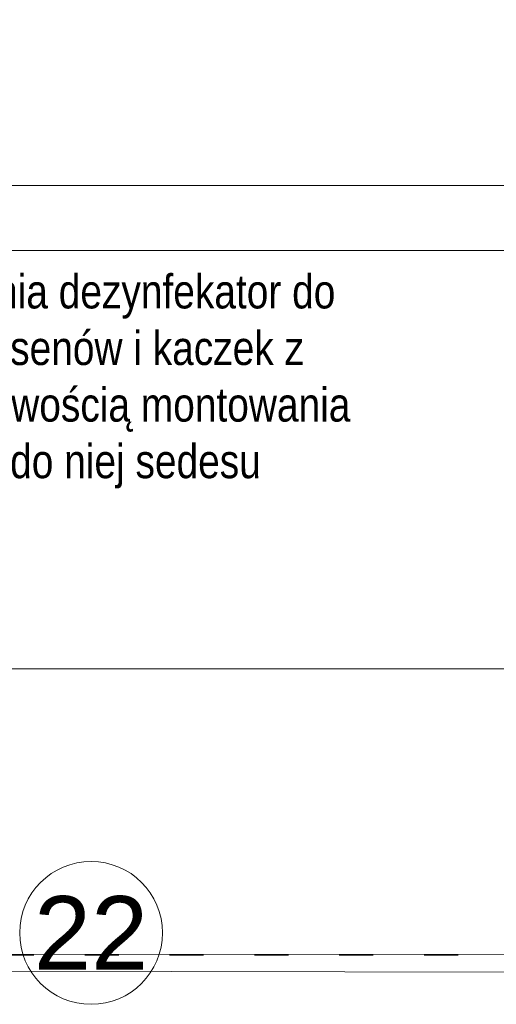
# Model space of a CAD drawing. Header units: millimetres. Extents: x -9409 to 0, y -5353 to 3057.
# Tile 212 of 256: x -4595 to -4426, y -2158 to -1810. Entities that reach past the tile are written whole.
import ezdxf
from ezdxf.enums import TextEntityAlignment as Align

# ---------------------------------------------------------------- set-up
doc = ezdxf.new("R2010")
doc.units = ezdxf.units.MM
doc.linetypes.add('ACAD_ISO03W100', pattern=[30, 12, -18])
doc.linetypes.add('CENTER2', pattern=[28.575, 19.05, -3.175, 3.175, -3.175])
for name, color, linetype, lineweight in [('A-AREA-____-IDEN', 81, 'Continuous', 5), ('SQ_ISTN.Ściany', 140, 'Continuous', 35), ('Sq_Okna', 170, 'Continuous', 9), ('SQ_Osie', 220, 'CENTER2', 9), ('SQ_PROJ.Ściany', 7, 'Continuous', 35), ('SQ_TECHNOLOGIA', 251, 'Continuous', 9), ('SQ_TECHNOLOGIA OPIS', 7, 'Continuous', 9)]:
    doc.layers.add(name, color=color, linetype=linetype, lineweight=lineweight)
doc.styles.add('Arial Narrow_2', font='ARIALN.TTF', dxfattribs={"height": 20})
doc.styles.get("Standard").update_dxf_attribs({"font": 'arial.ttf'})

# ---------------------------------------------------------------- blocks, each defined once
blk = doc.blocks.new('stan projektowany')
at = {"layer": 'Sq_Okna'}
for p, q in [((-15091.12, 7513.62), (-14528.43, 7513.36)), ((-15091.12, 7507.62), (-14528.43, 7506.69))]:
    blk.add_line(p, q, dxfattribs=at)
at = {"layer": 'SQ_Osie', "linetype": 'ByBlock'}
blk.add_circle((-15034.42, 7521.15), 25.25, dxfattribs=at)
at = {"layer": 'SQ_PROJ.Ściany', "linetype": 'ACAD_ISO03W100'}
blk.add_lwpolyline([(-15144.65, 7853.36), (-14484.65, 7853.36), (-14484.65, 7513.36), (-15144.65, 7513.36)], close=True, dxfattribs=at)
at = {"layer": 'SQ_Osie'}
blk.add_text('22', height=26, dxfattribs=at).set_placement((-15034.42, 7521.15), align=Align.MIDDLE_CENTER)
blk = doc.blocks.new('WYPOSAŻENIE')
at = {"layer": 'SQ_TECHNOLOGIA OPIS', "insert": (8612.18, -1938.19), "char_height": 12, "width": 166.9518, "attachment_point": 5, "style": 'Arial Narrow_2'}
blk.add_mtext('myjnia dezynfekator do basenów i kaczek z możliwością montowania do niej sedesu ', dxfattribs=at)

msp = doc.modelspace()

# ---------------------------------------------------------------- linework, layer by layer
at = {"layer": 'A-AREA-____-IDEN'}
for p, q in [((-3897.75, -1891.86), (-4874.67, -1891.86)), ((-3897.75, -2039.78), (-5202.54, -2039.78))]:
    msp.add_line(p, q, dxfattribs=at)
msp.add_lwpolyline([(-3955.67, -1761.12), (-4086.83, -1761.12), (-4086.83, -1868.89), (-5234.49, -1868.89)], dxfattribs=at)

# ---------------------------------------------------------------- block references
at = {"layer": 'SQ_ISTN.Ściany'}
msp.add_blockref('stan projektowany', (10464.96, -9654.29), dxfattribs=at)
at = {"layer": 'SQ_TECHNOLOGIA'}
msp.add_blockref('WYPOSAŻENIE', (-13165.94, 0), dxfattribs=at)

doc.saveas('drawing.dxf')
